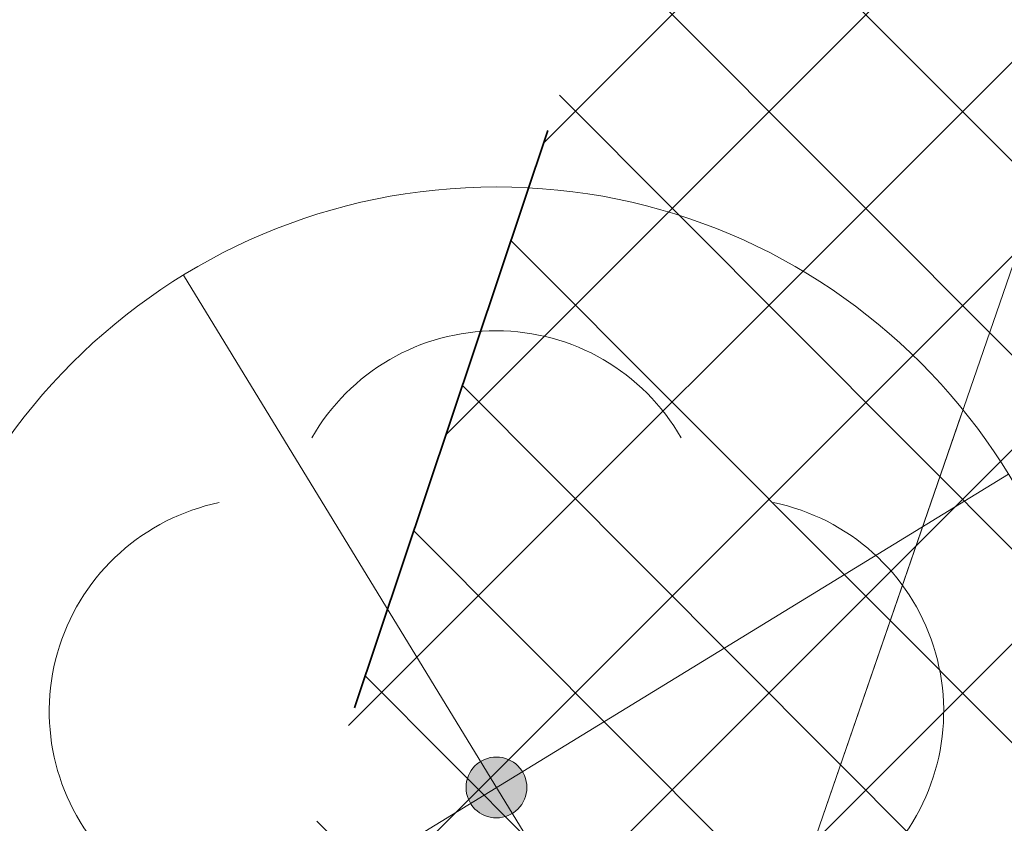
# Model space of a CAD drawing. Header units: metres. Extents: x 6599594 to 6600699, y 5687867 to 5691114.
# Tile 164 of 256: x 6599937.86 to 6599939.48, y 5688842.08 to 5688843.4. Entities that reach past the tile are written whole.
import ezdxf

# ---------------------------------------------------------------- set-up
doc = ezdxf.new("R2010")
doc.units = ezdxf.units.M
doc.header["$MEASUREMENT"] = 0
for name, pattern in [('1', [0]), ('BUF', [0]), ('BUG', [1.5, 1, -0.5]), ('L_0_04', [1.5, 1, -0.5])]:
    doc.linetypes.add(name, pattern=pattern)
doc.layers.get('0').update_dxf_attribs({"color": 253, "linetype": 'CONTINUOUS', "lineweight": 13})
for name, color, linetype, lineweight in [('_kolor chodnik', 50, '1', 5), ('_kolor jezdnia', 4, '1', 0), ('_kolor pobocze', 211, '1', 5), ('_kolor zjazdy kostka', 7, '1', 5), ('_kolor ścieżka @ 1', 10, '1', 0), ('_obrzeze', 10, 'BUG', 35), ('_wycinka', 10, 'BUF', 15), ('OT_Komunikacja', 7, 'CONTINUOUS', 0), ('OT_ZagospodarowanieTerenu', 7, 'CONTINUOUS', 0), ('OT_ZagospodarowanieTerenu_P', 7, 'CONTINUOUS', 0)]:
    doc.layers.add(name, color=color, linetype=linetype, lineweight=lineweight)
pattern_1 = [(45, (0, 0), (-0.1414213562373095, 0.1414213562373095), []), (135, (0, 0), (-0.1414213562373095, -0.1414213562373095), [])]

# ---------------------------------------------------------------- blocks, each defined once
blk = doc.blocks.new('ddddd')
at = {"layer": '_wycinka'}
for p, q in [((6600244.106448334, 5690836.218476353), (6600245.135551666, 5690834.535523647)), ((6600245.462476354, 5690835.891551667), (6600243.779523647, 5690834.862448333))]:
    blk.add_line(p, q, dxfattribs=at)
blk.add_circle((6600244.621, 5690835.377), 0.986329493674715, dxfattribs=at)
blk = doc.blocks.new('147')
at = {"linetype": 'Continuous', "lineweight": 18}
blk.add_hatch(color=0, dxfattribs=at).paths.add_polyline_path([(0, -0.1, 1), (0, 0.1, 1)])
at = {"color": 0, "linetype": 'Continuous', "lineweight": 18}
blk.add_circle((0, 0), 0.1, dxfattribs=at)
for centre, radius, start, end in [((0, 0.8), 0.7, 29.8459319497, 150.1540680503), ((-0.7700000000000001, 0.25), 0.7, 101.6336339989, 222.6626941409), ((0.7700000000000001, 0.25), 0.7, 317.3373058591, 78.3663660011), ((-0.4600000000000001, -0.6400000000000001), 0.71, 174.3693172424, 292.5572466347), ((0.4600000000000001, -0.6400000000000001), 0.71, 247.4427533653, 5.630682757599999)]:
    blk.add_arc(centre, radius, start, end, dxfattribs=at)

msp = doc.modelspace()

# ---------------------------------------------------------------- hatches: boundary and pattern name
at = {"layer": '_kolor chodnik'}
h = msp.add_hatch(dxfattribs=at)
h.set_pattern_fill('ANSI37', color=256, scale=1.6)
h.set_pattern_definition(pattern_1)
h.paths.add_polyline_path([(6599849.938171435, 5688542.085872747), (6599852.232147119, 5688548.938742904), (6599853.573135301, 5688548.489851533), (6599853.827082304, 5688549.248475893), (6599851.793849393, 5688549.929093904), (6599849.895278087, 5688548.982823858), (6599847.823506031, 5688542.793750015)])
edge = h.paths.add_edge_path()
edge.add_line((6600018.106075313, 5689087.454911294), (6600022.42781917, 5689091.229234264))
edge.add_line((6600022.42781917, 5689091.229234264), (6600020.233254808, 5689093.742094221))
edge.add_line((6600020.233254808, 5689093.742094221), (6600017.159471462, 5689091.057656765))
edge.add_arc((6600023.275194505, 5689085.385140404), 8.34143334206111, 137.1531558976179, 148.8016577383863)
edge.add_line((6600016.140105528, 5689089.706021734), (6600018.106075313, 5689087.454911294))
h.paths.add_polyline_path([(6600038.501784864, 5689187.59229436), (6600037.906968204, 5689187.700586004), (6600037.638296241, 5689186.224843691), (6600038.240083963, 5689186.115282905)])
h.paths.add_polyline_path([(6600069.098302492, 5689360.276020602), (6600068.321239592, 5689360.413462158), (6600068.064048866, 5689358.936495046), (6600068.836639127, 5689358.799546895)])
h.paths.add_polyline_path([(6600082.393785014, 5689362.950258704), (6600082.941124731, 5689366.103121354), (6600081.481377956, 5689366.361351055), (6600080.923159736, 5689363.210828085)])
h.paths.add_polyline_path([(6600074.022236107, 5689388.065861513), (6600072.983907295, 5689388.249860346), (6600072.723374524, 5689386.772538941), (6600073.760538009, 5689386.588865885)])
h.paths.add_polyline_path([(6600105.602402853, 5689486.45426531), (6600106.738797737, 5689489.760539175), (6600105.28818975, 5689490.281952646), (6600104.132785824, 5689486.965912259)])
h.paths.add_polyline_path([(6600132.519778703, 5689678.737346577), (6600131.636986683, 5689678.922259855), (6600131.330470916, 5689677.453953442), (6600132.212256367, 5689677.269208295)])
h.paths.add_polyline_path([(6600156.649397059, 5689798.7449027), (6600156.48800471, 5689797.95886096), (6600157.450195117, 5689797.757316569), (6600157.615023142, 5689798.542205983)])
h.paths.add_polyline_path([(6600189.055358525, 5689948.643107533), (6600187.902868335, 5689948.884512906), (6600187.600024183, 5689947.417400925), (6600188.748131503, 5689947.176379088)])
edge = h.paths.add_edge_path()
edge.add_line((6600204.459383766, 5690032.969035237), (6600204.153258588, 5690031.227801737))
edge.add_arc((6600202.328347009, 5690027.299936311), 4.331100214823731, 41.853001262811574, 65.08011546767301, ccw=False)
edge.add_arc((6600032.903931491, 5690051.979071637), 174.020003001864, 352.8070218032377, 353.495463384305)
edge.add_arc((6600202.372679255, 5690027.343587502), 5.999999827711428, 55.12102442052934, 69.64815978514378)
edge = h.paths.add_edge_path()
edge.add_line((6600205.046027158, 5690040.265402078), (6600204.972740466, 5690038.483452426))
edge.add_arc((6600203.986269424, 5690044.401803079), 5.999999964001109, 279.4630688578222, 294.9140560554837)
edge.add_line((6600206.513819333, 5690038.960158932), (6600206.607027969, 5690041.030672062))
edge.add_arc((6600203.986269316, 5690044.401803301), 4.270000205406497, 284.3702444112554, 307.86193139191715, ccw=False)
edge = h.paths.add_edge_path()
edge.add_arc((6600203.547470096, 5690044.558759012), 6.446878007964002, 324.43500910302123, 356.20133685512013, ccw=False)
edge.add_arc((6600203.986269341, 5690044.401803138), 6.000000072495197, 323.2169970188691, 357.4193489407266)
h.paths.add_polyline_path([(6600208.910055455, 5690121.713696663), (6600208.146285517, 5690121.748120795), (6600207.125602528, 5690121.794124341), (6600209.971605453, 5690121.665851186)])
edge = h.paths.add_edge_path()
edge.add_line((6600238.769818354, 5690481.648294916), (6600240.338176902, 5690490.87374652))
edge.add_line((6600240.338176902, 5690490.87374652), (6600241.251295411, 5690510.829461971))
edge.add_line((6600241.251295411, 5690510.829461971), (6600239.524022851, 5690510.928942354))
edge.add_line((6600239.524022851, 5690510.928942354), (6600238.633343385, 5690491.167757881))
edge.add_line((6600238.633343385, 5690491.167757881), (6600234.579716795, 5690467.661262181))
edge.add_line((6600234.579716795, 5690467.661262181), (6600234.449796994, 5690464.966873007))
edge.add_arc((6600242.443669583, 5690464.607462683), 8.001948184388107, 177.4256737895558, 268.2543056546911)
edge.add_line((6600242.199903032, 5690456.609228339), (6600242.216657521, 5690457.359274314))
edge.add_line((6600242.216657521, 5690457.359274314), (6600242.305257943, 5690458.836738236))
edge.add_arc((6600242.444504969, 5690464.607952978), 5.772894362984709, 177.0298084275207, 268.6178439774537, ccw=False)
edge.add_line((6600236.679365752, 5690464.907083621), (6600236.951876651, 5690470.95443634))
edge.add_line((6600236.951876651, 5690470.95443634), (6600238.15078669, 5690478.210832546))
edge.add_line((6600238.15078669, 5690478.210832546), (6600238.769818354, 5690481.648294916))
h.paths.add_polyline_path([(6600238.769818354, 5690481.648294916), (6600238.15078669, 5690478.210832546), (6600239.670056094, 5690477.930590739), (6600240.266710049, 5690481.376366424)])
edge = h.paths.add_edge_path()
edge.add_line((6600223.366500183, 5690460.339976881), (6600223.278629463, 5690457.997544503))
edge.add_arc((6600220.967166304, 5690465.656339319), 7.999999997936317, 286.7940807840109, 300.2738222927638)
edge.add_line((6600225.000231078, 5690458.747331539), (6600225.240084, 5690461.623695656))
edge.add_arc((6600221.105749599, 5690465.648640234), 5.76999998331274, 293.06724424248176, 315.7681070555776, ccw=False)
edge = h.paths.add_edge_path()
edge.add_arc((6600220.025145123, 5690444.676291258), 5.770000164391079, 37.996647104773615, 59.94382588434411, ccw=False)
edge.add_line((6600224.572175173, 5690448.22839199), (6600224.817793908, 5690451.081798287))
edge.add_arc((6600220.025145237, 5690444.676291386), 7.999999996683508, 53.19588653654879, 68.15166733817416)
edge.add_line((6600223.00235276, 5690452.101669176), (6600222.91504296, 5690449.670427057))
edge = h.paths.add_edge_path()
edge.add_arc((6600221.105749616, 5690465.648640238), 7.999999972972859, 328.0222308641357, 357.0132597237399)
edge.add_line((6600229.094882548, 5690465.23180147), (6600229.218816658, 5690467.593604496))
edge.add_line((6600229.218816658, 5690467.593604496), (6600228.218919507, 5690467.645774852))
edge.add_line((6600228.218919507, 5690467.645774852), (6600227.891778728, 5690461.411918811))
h.paths.add_polyline_path([(6600200.980142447, 5690012.236744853), (6600202.317278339, 5690011.956662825), (6600202.522293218, 5690012.935421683), (6600201.182321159, 5690013.216097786)])
h.paths.add_polyline_path([(6600196.457878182, 5689983.98337835), (6600195.202332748, 5689984.246370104), (6600194.899091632, 5689982.777335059), (6600196.150355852, 5689982.515240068)])
edge = h.paths.add_edge_path()
edge.add_line((6600112.305909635, 5689517.991018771), (6600112.691041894, 5689519.807934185))
edge.add_line((6600112.691041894, 5689519.807934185), (6600113.245521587, 5689522.423769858))
edge.add_line((6600113.245521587, 5689522.423769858), (6600111.553124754, 5689522.782507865))
edge.add_line((6600111.553124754, 5689522.782507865), (6600107.405864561, 5689503.21722655))
edge.add_line((6600107.405864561, 5689503.21722655), (6600099.494506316, 5689480.361667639))
edge.add_line((6600099.494506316, 5689480.361667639), (6600099.182814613, 5689478.891218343))
edge.add_arc((6600107.008997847, 5689477.232359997), 8.000059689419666, 168.0325629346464, 257.7529108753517)
edge.add_line((6600105.311960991, 5689469.414366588), (6600105.784990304, 5689471.593619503))
edge.add_arc((6600107.008927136, 5689477.232314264), 5.769999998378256, 168.0321375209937, 257.7533362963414, ccw=False)
edge.add_line((6600101.364343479, 5689478.42879883), (6600101.647245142, 5689479.76342708))
edge.add_line((6600101.647245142, 5689479.76342708), (6600104.132785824, 5689486.965912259))
edge.add_line((6600104.132785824, 5689486.965912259), (6600105.28818975, 5689490.281952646))
edge.add_line((6600105.28818975, 5689490.281952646), (6600108.240043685, 5689498.809726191))
edge.add_line((6600108.240043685, 5689498.809726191), (6600112.305909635, 5689517.991018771))
h.paths.add_polyline_path([(6600136.009573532, 5689645.499114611), (6600138.333647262, 5689645.012304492), (6600138.661671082, 5689646.578318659), (6600134.869459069, 5689647.372651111)])
at = {"layer": '_kolor jezdnia'}
h = msp.add_hatch(dxfattribs=at)
h.set_pattern_fill('ANSI37', color=4, scale=3.5)
h.set_pattern_definition([(45, (0, 0), (-0.3093592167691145, 0.3093592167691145), []), (135, (0, 0), (-0.3093592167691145, -0.3093592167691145), [])])
edge = h.paths.add_edge_path()
edge.add_line((6599833.066047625, 5688539.933393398), (6599850.649511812, 5688527.983462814))
edge.add_arc((6599857.337592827, 5688536.653968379), 10.95025544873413, 169.5012687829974, 232.3548431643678, ccw=False)
edge.add_arc((6599858.085851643, 5688536.618142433), 11.69295282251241, 162.2507788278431, 169.9967502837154, ccw=False)
edge.add_line((6599846.949484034, 5688540.182754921), (6599847.823506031, 5688542.793750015))
edge.add_line((6599847.823506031, 5688542.793750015), (6599849.895278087, 5688548.982823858))
edge.add_line((6599849.895278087, 5688548.982823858), (6599852.434748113, 5688556.56906746))
edge.add_line((6599852.434748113, 5688556.56906746), (6599928.48625871, 5688783.760284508))
edge.add_line((6599928.48625871, 5688783.760284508), (6599931.025728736, 5688791.34652811))
edge.add_line((6599931.025728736, 5688791.34652811), (6599996.657773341, 5688987.411326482))
edge.add_line((6599996.657773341, 5688987.411326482), (6599999.197243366, 5688994.997570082))
edge.add_line((6599999.197243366, 5688994.997570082), (6600021.930100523, 5689062.908193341))
edge.add_line((6600021.930100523, 5689062.908193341), (6600017.620224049, 5689067.371531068))
edge.add_line((6600017.620224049, 5689067.371531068), (6600016.714558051, 5689064.654078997))
edge.add_line((6600016.714558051, 5689064.654078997), (6600012.423620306, 5689051.835617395))
edge.add_line((6600012.423620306, 5689051.835617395), (6600009.884150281, 5689044.249373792))
edge.add_line((6600009.884150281, 5689044.249373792), (6599977.53516164, 5688947.612159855))
edge.add_line((6599977.53516164, 5688947.612159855), (6599974.995691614, 5688940.025916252))
edge.add_line((6599974.995691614, 5688940.025916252), (6599942.096912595, 5688841.746295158))
edge.add_line((6599942.096912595, 5688841.746295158), (6599939.557442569, 5688834.160051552))
edge.add_line((6599939.557442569, 5688834.160051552), (6599882.679288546, 5688664.246042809))
edge.add_line((6599882.679288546, 5688664.246042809), (6599880.139818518, 5688656.659799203))
edge.add_line((6599880.139818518, 5688656.659799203), (6599852.46454386, 5688573.984527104))
edge.add_line((6599852.46454386, 5688573.984527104), (6599842.470137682, 5688544.127903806))
edge.add_arc((6599835.706422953, 5688546.652910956), 7.219660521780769, 248.5480913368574, 339.52856074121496, ccw=False)
h.paths.add_polyline_path([(6600044.653202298, 5689172.271628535), (6600046.276244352, 5689181.431901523), (6600047.759199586, 5689189.801539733), (6600051.0603021, 5689208.432603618), (6600052.368792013, 5689215.817578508), (6600054.808584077, 5689229.587499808), (6600056.11707399, 5689236.972474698), (6600057.346666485, 5689243.912161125), (6600058.655146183, 5689251.297078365), (6600058.831439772, 5689252.292060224), (6600060.098987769, 5689259.445963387), (6600060.139929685, 5689259.677035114), (6600061.407468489, 5689266.830886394), (6600072.329030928, 5689328.470998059), (6600073.637511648, 5689335.855921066), (6600077.337304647, 5689356.73715072), (6600078.820259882, 5689365.106788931), (6600081.142794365, 5689378.214921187), (6600082.538516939, 5689386.092227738), (6600095.187867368, 5689457.483787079), (6600091.082877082, 5689465.8405575), (6600089.043088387, 5689454.328211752), (6600087.870641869, 5689447.711051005), (6600087.560133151, 5689445.958573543), (6600086.562151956, 5689440.326076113), (6600082.433200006, 5689417.022719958), (6600080.95024477, 5689408.65308175), (6600077.202698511, 5689387.502337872), (6600075.719743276, 5689379.132699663), (6600073.469199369, 5689366.430874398), (6600071.986244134, 5689358.061236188), (6600069.98686466, 5689346.776955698), (6600068.591142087, 5689338.899649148), (6600065.559290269, 5689321.78820693), (6600064.163567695, 5689313.910900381), (6600059.719426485, 5689288.828650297), (6600058.323703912, 5689280.951343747), (6600057.563846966, 5689276.662793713), (6600056.168124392, 5689268.785487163), (6600054.804920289, 5689261.091711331), (6600053.409197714, 5689253.21440478), (6600053.264817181, 5689252.399536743), (6600051.869094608, 5689244.522230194), (6600051.183555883, 5689240.653124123), (6600049.787833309, 5689232.775817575), (6600046.593849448, 5689214.749319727), (6600045.198126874, 5689206.872013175), (6600044.41754409, 5689202.466488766), (6600042.934588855, 5689194.096850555), (6600036.429952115, 5689157.38538759), (6600034.946996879, 5689149.01574938), (6600030.579776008, 5689124.367629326), (6600027.529365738, 5689107.151445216), (6600024.895072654, 5689094.014582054), (6600030.583685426, 5689094.264316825), (6600032.945013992, 5689106.191885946), (6600043.170247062, 5689163.901990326)])
edge = h.paths.add_edge_path()
edge.add_line((6600111.106812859, 5689535.144351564), (6600111.256844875, 5689535.85214863))
edge.add_line((6600111.256844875, 5689535.85214863), (6600112.915748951, 5689543.678261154))
edge.add_line((6600112.915748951, 5689543.678261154), (6600117.304772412, 5689564.384094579))
edge.add_line((6600117.304772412, 5689564.384094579), (6600119.067357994, 5689572.699339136))
edge.add_line((6600119.067357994, 5689572.699339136), (6600120.087667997, 5689577.512794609))
edge.add_line((6600120.087667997, 5689577.512794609), (6600121.642890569, 5689584.849775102))
edge.add_line((6600121.642890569, 5689584.849775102), (6600128.436769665, 5689616.900852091))
edge.add_line((6600128.436769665, 5689616.900852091), (6600129.991992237, 5689624.237832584))
edge.add_line((6600129.991992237, 5689624.237832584), (6600132.660554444, 5689636.827148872))
edge.add_line((6600132.660554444, 5689636.827148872), (6600133.208838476, 5689639.444704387))
edge.add_line((6600133.208838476, 5689639.444704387), (6600134.848957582, 5689647.274775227))
edge.add_line((6600134.848957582, 5689647.274775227), (6600138.97649476, 5689666.979995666))
edge.add_line((6600138.97649476, 5689666.979995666), (6600140.51410642, 5689674.320687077))
edge.add_line((6600140.51410642, 5689674.320687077), (6600145.209128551, 5689696.735129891))
edge.add_line((6600145.209128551, 5689696.735129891), (6600146.746740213, 5689704.075821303))
edge.add_line((6600146.746740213, 5689704.075821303), (6600151.462308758, 5689726.588354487))
edge.add_line((6600151.462308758, 5689726.588354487), (6600152.999920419, 5689733.929045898))
edge.add_line((6600152.999920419, 5689733.929045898), (6600155.244070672, 5689744.642813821))
edge.add_line((6600155.244070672, 5689744.642813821), (6600156.781682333, 5689751.983505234))
edge.add_line((6600156.781682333, 5689751.983505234), (6600161.635515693, 5689775.156126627))
edge.add_line((6600161.635515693, 5689775.156126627), (6600163.378142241, 5689783.475576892))
edge.add_line((6600163.378142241, 5689783.475576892), (6600163.850769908, 5689785.731942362))
edge.add_line((6600163.850769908, 5689785.731942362), (6600167.028500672, 5689800.902704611))
edge.add_line((6600167.028500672, 5689800.902704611), (6600179.49088801, 5689860.399222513))
edge.add_line((6600179.49088801, 5689860.399222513), (6600181.233514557, 5689868.718672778))
edge.add_line((6600181.233514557, 5689868.718672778), (6600181.84713393, 5689871.648144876))
edge.add_line((6600181.84713393, 5689871.648144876), (6600183.384745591, 5689878.988836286))
edge.add_line((6600183.384745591, 5689878.988836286), (6600184.935818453, 5689886.393792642))
edge.add_line((6600184.935818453, 5689886.393792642), (6600186.575937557, 5689894.223863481))
edge.add_line((6600186.575937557, 5689894.223863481), (6600194.05133812, 5689929.912074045))
edge.add_line((6600194.05133812, 5689929.912074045), (6600195.691457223, 5689937.742144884))
edge.add_line((6600195.691457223, 5689937.742144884), (6600202.915799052, 5689972.231779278))
edge.add_line((6600202.915799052, 5689972.231779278), (6600204.555918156, 5689980.061850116))
edge.add_line((6600204.555918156, 5689980.061850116), (6600206.062781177, 5689987.255744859))
edge.add_line((6600206.062781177, 5689987.255744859), (6600207.702900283, 5689995.085815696))
edge.add_line((6600207.702900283, 5689995.085815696), (6600210.232559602, 5690007.162628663))
edge.add_line((6600210.232559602, 5690007.162628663), (6600211.694938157, 5690014.144150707))
edge.add_arc((6600028.177652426, 5690052.584442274), 187.5000004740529, 348.1696294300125, 357.4195276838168)
edge.add_line((6600215.487522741, 5690044.142720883), (6600208.310270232, 5690026.480446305))
edge.add_arc((6600032.903933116, 5690051.97907145), 177.2500013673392, 348.1696294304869, 351.7289130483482, ccw=False)
edge.add_line((6600206.38894146, 5690015.640182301), (6600205.966941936, 5690013.625519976))
edge.add_line((6600205.966941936, 5690013.625519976), (6600204.326822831, 5690005.795449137))
edge.add_line((6600204.326822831, 5690005.795449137), (6600197.076961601, 5689971.183982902))
edge.add_line((6600197.076961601, 5689971.183982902), (6600195.334335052, 5689962.864532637))
edge.add_line((6600195.334335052, 5689962.864532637), (6600193.44722506, 5689953.855305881))
edge.add_line((6600193.44722506, 5689953.855305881), (6600191.909227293, 5689946.512771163))
edge.add_line((6600191.909227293, 5689946.512771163), (6600185.496844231, 5689915.899498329))
edge.add_line((6600185.496844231, 5689915.899498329), (6600183.856521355, 5689908.068454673))
edge.add_line((6600183.856521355, 5689908.068454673), (6600182.066605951, 5689899.523243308))
edge.add_line((6600182.066605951, 5689899.523243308), (6600180.32407057, 5689891.204228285))
edge.add_line((6600180.32407057, 5689891.204228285), (6600174.320344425, 5689862.541919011))
edge.add_line((6600174.320344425, 5689862.541919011), (6600172.577809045, 5689854.222903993))
edge.add_line((6600172.577809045, 5689854.222903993), (6600163.663810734, 5689811.666703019))
edge.add_line((6600163.663810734, 5689811.666703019), (6600162.023782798, 5689803.837067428))
edge.add_line((6600162.023782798, 5689803.837067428), (6600160.924220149, 5689798.587659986))
edge.add_line((6600160.924220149, 5689798.587659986), (6600159.279208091, 5689790.734229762))
edge.add_line((6600159.279208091, 5689790.734229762), (6600157.107250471, 5689780.365115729))
edge.add_line((6600157.107250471, 5689780.365115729), (6600155.462238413, 5689772.511685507))
edge.add_line((6600155.462238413, 5689772.511685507), (6600153.380318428, 5689762.572418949))
edge.add_line((6600153.380318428, 5689762.572418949), (6600151.735124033, 5689754.718118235))
edge.add_line((6600151.735124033, 5689754.718118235), (6600148.586504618, 5689739.686336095))
edge.add_line((6600148.586504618, 5689739.686336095), (6600146.885007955, 5689731.563243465))
edge.add_line((6600146.885007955, 5689731.563243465), (6600141.75088822, 5689707.052510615))
edge.add_line((6600141.75088822, 5689707.052510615), (6600140.110896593, 5689699.223048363))
edge.add_line((6600140.110896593, 5689699.223048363), (6600133.483561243, 5689667.583574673))
edge.add_line((6600133.483561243, 5689667.583574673), (6600131.860394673, 5689659.834436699))
edge.add_line((6600131.860394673, 5689659.834436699), (6600131.740984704, 5689659.26436315))
edge.add_line((6600131.740984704, 5689659.26436315), (6600130.117814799, 5689651.515209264))
edge.add_line((6600130.117814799, 5689651.515209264), (6600127.27873359, 5689637.961189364))
edge.add_line((6600127.27873359, 5689637.961189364), (6600126.924568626, 5689636.290366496))
edge.add_line((6600126.924568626, 5689636.290366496), (6600125.166244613, 5689627.995226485))
edge.add_line((6600125.166244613, 5689627.995226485), (6600118.009503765, 5689594.232298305))
edge.add_line((6600118.009503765, 5689594.232298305), (6600116.25117975, 5689585.937158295))
edge.add_line((6600116.25117975, 5689585.937158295), (6600113.665314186, 5689573.737975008))
edge.add_line((6600113.665314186, 5689573.737975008), (6600111.898534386, 5689565.402943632))
edge.add_line((6600111.898534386, 5689565.402943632), (6600104.889982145, 5689532.339115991))
edge.add_line((6600104.889982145, 5689532.339115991), (6600103.22663594, 5689524.492047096))
edge.add_line((6600103.22663594, 5689524.492047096), (6600096.623876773, 5689493.342605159))
edge.add_line((6600096.623876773, 5689493.342605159), (6600094.968986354, 5689485.535427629))
edge.add_line((6600094.968986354, 5689485.535427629), (6600094.300101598, 5689482.379870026))
edge.add_line((6600094.300101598, 5689482.379870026), (6600099.182814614, 5689478.891218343))
edge.add_line((6600099.182814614, 5689478.891218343), (6600099.494506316, 5689480.361667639))
edge.add_line((6600099.494506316, 5689480.361667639), (6600111.106812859, 5689535.144351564))
edge = h.paths.add_edge_path()
edge.add_arc((6600239.213891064, 5690851.400367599), 10.00000000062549, -2.8342403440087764, 76.13703556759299, ccw=False)
edge.add_line((6600249.201658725, 5690850.905901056), (6600249.082723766, 5690848.503524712))
edge.add_line((6600249.082723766, 5690848.503524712), (6600247.016487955, 5690806.767468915))
edge.add_line((6600247.016487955, 5690806.767468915), (6600246.092398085, 5690789.152178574))
edge.add_line((6600246.092398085, 5690789.152178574), (6600233.768116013, 5690572.015170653))
edge.add_line((6600233.768116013, 5690572.015170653), (6600228.959056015, 5690465.296202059))
edge.add_line((6600228.959056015, 5690465.296202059), (6600234.588724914, 5690465.017134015))
edge.add_line((6600234.588724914, 5690465.017134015), (6600239.262540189, 5690571.767576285))
edge.add_line((6600239.262540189, 5690571.767576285), (6600252.50503885, 5690806.400146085))
edge.add_line((6600252.50503885, 5690806.400146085), (6600254.569211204, 5690848.094521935))
edge.add_arc((6600262.559425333, 5690847.6989487), 7.999999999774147, 76.13703557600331, 177.1657596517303, ccw=False)
edge.add_line((6600264.476229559, 5690855.465921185), (6600241.609896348, 5690861.109083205))
edge = h.paths.add_edge_path()
edge.add_line((6600250.031475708, 5690451.625307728), (6600250.231741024, 5690455.772579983))
edge.add_line((6600250.231741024, 5690455.772579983), (6600246.257763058, 5690456.417303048))
edge.add_line((6600246.257763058, 5690456.417303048), (6600242.171761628, 5690456.61060902))
edge.add_arc((6600242.563100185, 5690464.586983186), 7.985968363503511, 176.9123644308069, 267.1911945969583, ccw=False)
edge.add_line((6600234.588724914, 5690465.017134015), (6600228.959056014, 5690465.296202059))
edge.add_arc((6600220.965133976, 5690465.657286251), 8.002072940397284, 267.8289300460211, 357.413716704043, ccw=False)
edge.add_line((6600220.661989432, 5690457.660957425), (6600212.406915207, 5690458.119572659))
edge.add_line((6600212.406915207, 5690458.119572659), (6600208.431872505, 5690457.817501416))
edge.add_line((6600208.431872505, 5690457.817501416), (6600208.233912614, 5690454.548331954))
edge.add_line((6600208.233912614, 5690454.548331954), (6600212.129565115, 5690453.127270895))
edge.add_line((6600212.129565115, 5690453.127270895), (6600218.640548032, 5690452.76554962))
edge.add_line((6600218.640548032, 5690452.76554962), (6600216.486747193, 5690452.885205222))
edge.add_line((6600216.486747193, 5690452.885205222), (6600220.468905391, 5690452.663974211))
edge.add_arc((6600220.025145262, 5690444.676291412), 7.99999997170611, -0.3386579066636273, 86.8201700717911, ccw=False)
edge.add_line((6600228.025005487, 5690444.629006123), (6600227.803602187, 5690439.649256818))
edge.add_line((6600227.803602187, 5690439.649256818), (6600226.885525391, 5690435.936828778))
edge.add_line((6600226.885525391, 5690435.936828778), (6600225.534849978, 5690405.967249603))
edge.add_line((6600225.534849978, 5690405.967249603), (6600226.115199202, 5690402.187514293))
edge.add_line((6600226.115199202, 5690402.187514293), (6600213.445139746, 5690121.008786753))
edge.add_line((6600213.445139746, 5690121.008786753), (6600213.352800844, 5690118.960058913))
edge.add_line((6600213.352800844, 5690118.960058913), (6600209.980184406, 5690044.131649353))
edge.add_arc((6600203.98626942, 5690044.401803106), 5.999999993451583, 257.4162346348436, 357.41934921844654, ccw=False)
edge.add_line((6600202.679069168, 5690038.545931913), (6600201.589735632, 5690033.666039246))
edge.add_line((6600201.589735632, 5690033.666039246), (6600203.67987942, 5690033.199458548))
edge.add_arc((6600202.372679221, 5690027.343587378), 5.999999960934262, -8.27108729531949, 77.41623506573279, ccw=False)
edge.add_line((6600208.310270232, 5690026.480446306), (6600215.487522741, 5690044.142720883))
edge.add_line((6600215.487522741, 5690044.142720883), (6600216.199687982, 5690059.9446614))
edge.add_line((6600216.199687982, 5690059.9446614), (6600216.537356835, 5690067.437056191))
edge.add_line((6600216.537356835, 5690067.437056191), (6600223.893528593, 5690230.66011469))
edge.add_line((6600223.893528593, 5690230.66011469), (6600224.231197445, 5690238.152509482))
edge.add_line((6600224.231197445, 5690238.152509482), (6600233.507835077, 5690443.987992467))
edge.add_arc((6600241.499722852, 5690443.627812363), 7.999999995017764, 87.29208981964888, 177.4195277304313, ccw=False)
edge.add_line((6600241.877677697, 5690451.618879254), (6600246.021541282, 5690451.422886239))
edge.add_line((6600246.021541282, 5690451.422886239), (6600246.427694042, 5690451.44338883))
edge.add_line((6600246.427694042, 5690451.44338883), (6600246.79397003, 5690451.461878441))
edge.add_line((6600246.79397003, 5690451.461878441), (6600250.031475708, 5690451.625307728))
edge = h.paths.add_edge_path()
edge.add_line((6600007.33756506, 5689086.20374581), (6600006.980466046, 5689080.740822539))
edge.add_line((6600006.980466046, 5689080.740822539), (6600007.229745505, 5689080.720859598))
edge.add_line((6600007.229745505, 5689080.720859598), (6600008.093335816, 5689080.601653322))
edge.add_line((6600008.093335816, 5689080.601653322), (6600008.702681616, 5689080.53831051))
edge.add_arc((6600008.140193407, 5689070.554142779), 9.999999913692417, -18.557800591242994, 86.77547804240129, ccw=False)
edge.add_line((6600017.620224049, 5689067.371531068), (6600021.930100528, 5689062.908193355))
edge.add_arc((6599734.83819726, 5689159.011261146), 302.7499967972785, 341.4922000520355, 343.8640860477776)
edge.add_arc((6600034.895369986, 5689072.315877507), 9.581213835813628, 98.63328270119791, 164.5273290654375, ccw=False)
edge.add_line((6600033.457137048, 5689081.788529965), (6600033.832640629, 5689081.798737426))
edge.add_line((6600033.832640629, 5689081.798737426), (6600034.422462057, 5689082.05700874))
edge.add_line((6600034.422462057, 5689082.05700874), (6600036.833623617, 5689082.139040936))
edge.add_line((6600036.833623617, 5689082.139040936), (6600036.730225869, 5689087.148851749))
edge.add_line((6600036.730225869, 5689087.148851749), (6600036.579860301, 5689087.134303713))
edge.add_arc((6600036.479565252, 5689093.136286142), 6.002820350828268, 169.1687651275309, 270.9573417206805, ccw=False)
edge.add_line((6600030.583685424, 5689094.264316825), (6600024.895072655, 5689094.014582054))
edge.add_arc((6600015.200558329, 5689096.162123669), 9.929528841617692, 271.0943432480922, 347.5094668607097, ccw=False)
edge.add_arc((6600014.909438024, 5689089.646776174), 3.446070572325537, 264.4236009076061, 278.0194998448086, ccw=False)
edge.add_line((6600014.574573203, 5689086.217014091), (6600014.299554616, 5689086.232508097))
edge.add_line((6600014.299554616, 5689086.232508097), (6600010.474232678, 5689086.448019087))
edge.add_line((6600010.474232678, 5689086.448019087), (6600007.33756506, 5689086.20374581))
edge = h.paths.add_edge_path()
edge.add_line((6600105.490725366, 5689463.953528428), (6600106.927559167, 5689464.047234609))
edge.add_line((6600106.927559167, 5689464.047234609), (6600107.835, 5689468.66))
edge.add_line((6600107.835, 5689468.66), (6600105.311960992, 5689469.414366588))
edge.add_arc((6600107.008997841, 5689477.232359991), 8.000059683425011, 168.0325628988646, 257.75291091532, ccw=False)
edge.add_line((6600099.182814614, 5689478.891218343), (6600094.300101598, 5689482.379870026))
edge.add_arc((6600586.245114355, 5689378.104238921), 502.8750369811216, 168.032376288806, 169.9522165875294)
edge.add_line((6600091.082877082, 5689465.8405575), (6600095.187867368, 5689457.483787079))
edge.add_arc((6600103.065173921, 5689456.088064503), 8.000000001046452, 77.7533362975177, 169.9524553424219, ccw=False)
edge.add_line((6600104.762140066, 5689463.906012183), (6600105.490725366, 5689463.953528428))
at = {"layer": '_kolor pobocze'}
h = msp.add_hatch(dxfattribs=at)
h.set_pattern_fill('ANSI37', color=256, scale=1.6)
h.set_pattern_definition(pattern_1)
edge = h.paths.add_edge_path()
edge.add_line((6600035.926965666, 5689101.569442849), (6600036.046865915, 5689102.311543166))
edge.add_arc((6600058.171848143, 5689233.778275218), 133.3154772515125, 259.4578941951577, 260.4470163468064, ccw=False)
edge.add_line((6600033.780707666, 5689102.713067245), (6600032.142559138, 5689101.847662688))
edge.add_arc((6599734.838175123, 5689159.011266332), 302.7500195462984, 347.6801154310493, 349.11639019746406, ccw=False)
edge.add_arc((6600036.478170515, 5689093.133441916), 6.000000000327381, 167.68011541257, 271.5571101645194)
edge.add_line((6600036.64121064, 5689087.1356575), (6600036.730491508, 5689087.137804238))
edge.add_line((6600036.730491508, 5689087.137804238), (6600036.712463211, 5689087.887583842))
edge.add_line((6600036.712463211, 5689087.887583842), (6600036.559840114, 5689087.884077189))
edge.add_arc((6600036.482532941, 5689093.14290691), 5.259397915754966, 170.6455005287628, 270.8422131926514, ccw=False)
edge.add_arc((6600545.796425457, 5688991.216220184), 524.6691769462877, 167.9170060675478, 168.7028219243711, ccw=False)
edge.add_line((6600032.751078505, 5689101.044345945), (6600034.011432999, 5689101.917298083))
edge.add_line((6600034.011432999, 5689101.917298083), (6600035.926965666, 5689101.569442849))
edge = h.paths.add_edge_path()
edge.add_line((6600002.828843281, 5688994.032881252), (6600003.066918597, 5688994.74409159))
edge.add_line((6600003.066918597, 5688994.74409159), (6600001.227880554, 5688995.359703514))
edge.add_line((6600001.227880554, 5688995.359703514), (6600000.55876659, 5688996.702196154))
edge.add_line((6600000.55876659, 5688996.702196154), (6600022.641310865, 5689062.67011804))
edge.add_arc((6599734.838193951, 5689159.011262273), 303.5000002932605, 341.4922000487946, 343.8640860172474)
edge.add_arc((6600035.267451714, 5689072.092773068), 9.250000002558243, 91.55711016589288, 163.8640860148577, ccw=False)
edge.add_line((6600035.016098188, 5689081.339357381), (6600036.868703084, 5689081.389717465))
edge.add_line((6600036.868703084, 5689081.389717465), (6600036.850674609, 5689082.139504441))
edge.add_line((6600036.850674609, 5689082.139504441), (6600034.99571817, 5689082.089080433))
edge.add_arc((6600035.267451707, 5689072.092773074), 9.999999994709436, 91.55711014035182, 163.8640860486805)
edge.add_arc((6599734.838192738, 5689159.011262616), 302.7500015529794, 341.4922000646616, 343.8640860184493, ccw=False)
edge.add_line((6600021.930100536, 5689062.908193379), (6599999.748942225, 5688996.645678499))
edge.add_line((6599999.748942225, 5688996.645678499), (6600000.695212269, 5688994.747107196))
edge.add_line((6600000.695212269, 5688994.747107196), (6600002.828843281, 5688994.032881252))
h.paths.add_polyline_path([(6599971.7492186, 5688907.297112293), (6599971.084233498, 5688908.631320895), (6599997.822068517, 5688988.526766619), (6599999.164561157, 5688989.195880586), (6600001.003599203, 5688988.580268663), (6600001.241674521, 5688989.291479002), (6599999.108043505, 5688990.005704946), (6599997.209472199, 5688989.059434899), (6599970.270280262, 5688908.583087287), (6599971.216550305, 5688906.684515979), (6599973.350181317, 5688905.970290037), (6599973.588256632, 5688906.681500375)])
h.paths.add_polyline_path([(6599932.504667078, 5688790.060553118), (6599931.835553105, 5688791.403045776), (6599968.343406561, 5688900.4641754), (6599969.685899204, 5688901.133289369), (6599971.524937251, 5688900.517677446), (6599971.763012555, 5688901.228887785), (6599969.629381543, 5688901.94311373), (6599967.730810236, 5688900.996843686), (6599931.025728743, 5688791.34652811), (6599931.971998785, 5688789.447956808), (6599934.105629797, 5688788.73373086), (6599934.343705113, 5688789.4449412)])
at = {"layer": '_kolor zjazdy kostka'}
h = msp.add_hatch(dxfattribs=at)
h.set_pattern_fill('ANSI37', color=256, scale=1.6)
h.set_pattern_definition(pattern_1)
h.paths.add_polyline_path([(6600244.137440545, 5690813.934732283), (6600242.369522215, 5690814.022127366), (6600242.097568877, 5690808.528921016), (6600243.865482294, 5690808.441426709)])
h.paths.add_polyline_path([(6600247.012128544, 5690806.679412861), (6600247.442736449, 5690815.377295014), (6600247.393289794, 5690814.378518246), (6600247.113277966, 5690808.722537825)])
h.paths.add_polyline_path([(6600242.297085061, 5690788.088808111), (6600240.958726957, 5690788.155683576), (6600240.648818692, 5690782.664569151), (6600241.987258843, 5690782.599147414)])
h.paths.add_polyline_path([(6600245.558275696, 5690780.919298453), (6600246.037231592, 5690789.405686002), (6600244.985820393, 5690788.453468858), (6600244.612601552, 5690781.981345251)])
h.paths.add_polyline_path([(6600241.348405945, 5690723.711515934), (6600242.272017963, 5690722.691689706), (6600242.749709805, 5690731.155680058), (6600241.698138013, 5690730.203317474), (6600241.472690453, 5690726.27550499)])
h.paths.add_polyline_path([(6600225.772794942, 5690394.589141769), (6600224.731429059, 5690393.637598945), (6600224.461246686, 5690387.644646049), (6600225.412923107, 5690386.603142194)])
h.paths.add_polyline_path([(6600223.012390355, 5690333.280720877), (6600223.372595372, 5690341.272607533), (6600222.32835346, 5690340.318436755), (6600222.058239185, 5690334.324941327)])
h.paths.add_polyline_path([(6600215.496388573, 5690166.390602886), (6600215.856593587, 5690174.382489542), (6600214.812834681, 5690173.428760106), (6600214.542018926, 5690167.435062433)])
h.paths.add_polyline_path([(6600212.446537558, 5690121.053392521), (6600213.399499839, 5690120.010473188), (6600213.788744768, 5690128.503024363), (6600212.745135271, 5690127.54943145)])
h.paths.add_polyline_path([(6600209.977420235, 5690121.665589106), (6600210.225142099, 5690127.162117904), (6600207.346107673, 5690127.291879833), (6600207.119593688, 5690121.794395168)])
h.paths.add_polyline_path([(6600207.950178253, 5690070.725854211), (6600204.880846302, 5690070.828947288), (6600204.643784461, 5690065.333808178), (6600207.702521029, 5690065.204598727)])
h.paths.add_polyline_path([(6600200.981479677, 5690012.236464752), (6600199.969248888, 5690007.339980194), (6600201.282587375, 5690007.064882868), (6600202.31726072, 5690011.956666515)])
h.paths.add_polyline_path([(6600193.613960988, 5689970.406358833), (6600192.398010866, 5689970.660657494), (6600191.286205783, 5689965.274578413), (6600192.486379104, 5689965.023185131)])
h.paths.add_polyline_path([(6600189.061271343, 5689948.671423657), (6600189.98413328, 5689953.050774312), (6600188.818902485, 5689953.32186217), (6600187.908781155, 5689948.91282903)])
h.paths.add_polyline_path([(6600180.976201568, 5689915.317449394), (6600179.952861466, 5689910.421322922), (6600181.008474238, 5689910.200199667), (6600182.033843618, 5689915.09540201)])
h.paths.add_polyline_path([(6600176.508279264, 5689893.538690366), (6600177.476023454, 5689893.335973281), (6600178.603605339, 5689898.719146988), (6600177.636002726, 5689898.922290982)])
h.paths.add_polyline_path([(6600179.28182965, 5689859.401159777), (6600180.522246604, 5689860.211927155), (6600181.057490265, 5689860.561775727), (6600183.598022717, 5689860.029600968), (6600184.726606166, 5689865.412570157), (6600182.186324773, 5689865.943033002), (6600181.604764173, 5689866.832779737), (6600181.024456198, 5689867.720610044)])
h.paths.add_polyline_path([(6600160.200810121, 5689810.862606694), (6600159.232772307, 5689811.065842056), (6600158.207991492, 5689806.171529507), (6600159.175735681, 5689805.968812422)])
h.paths.add_polyline_path([(6600156.49391753, 5689797.987177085), (6600155.463416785, 5689793.068691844), (6600156.431160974, 5689792.865974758), (6600157.461419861, 5689797.784520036)])
edge = h.paths.add_edge_path()
edge.add_arc((6600173.111981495, 5689800.679690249), 5.999999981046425, 204.673115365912, 239.5411154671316, ccw=False)
edge.add_arc((6600173.162096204, 5689800.685330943), 6.047914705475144, 168.3203586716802, 204.5234866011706, ccw=False)
edge.add_line((6600167.239404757, 5689801.9096668), (6600163.651667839, 5689784.781499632))
edge.add_arc((6600169.524220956, 5689783.551410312), 5.999999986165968, 139.2146049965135, 168.1696294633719, ccw=False)
edge.add_arc((6600169.524220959, 5689783.551410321), 5.999999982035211, 96.80962310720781, 139.2146050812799, ccw=False)
edge.add_line((6600168.812796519, 5689789.509083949), (6600170.070461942, 5689795.507731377))
h.paths.add_polyline_path([(6600163.526364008, 5689776.866746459), (6600166.051243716, 5689776.337874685), (6600167.179826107, 5689781.720838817), (6600164.653945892, 5689782.249920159), (6600163.941148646, 5689783.340449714), (6600163.493329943, 5689784.025580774), (6600161.750703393, 5689775.706130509), (6600162.438017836, 5689776.155376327)])
h.paths.add_polyline_path([(6600152.614191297, 5689774.643430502), (6600153.639138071, 5689779.536616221), (6600152.646757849, 5689779.744928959), (6600151.646447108, 5689774.846147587)])
h.paths.add_polyline_path([(6600150.121074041, 5689767.466820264), (6600148.177624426, 5689758.16795459), (6600149.115997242, 5689757.971390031), (6600151.066362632, 5689767.268392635)])
h.paths.add_polyline_path([(6600142.970741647, 5689739.332500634), (6600141.888449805, 5689734.142420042), (6600144.036614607, 5689733.695518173), (6600145.123068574, 5689738.882330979)])
h.paths.add_polyline_path([(6600136.256357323, 5689701.052153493), (6600137.154085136, 5689700.864096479), (6600138.287960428, 5689706.274871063), (6600137.386492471, 5689706.464182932)])
h.paths.add_polyline_path([(6600130.081494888, 5689667.099389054), (6600129.212847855, 5689667.281639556), (6600128.083282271, 5689661.898895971), (6600128.953953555, 5689661.716447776)])
h.paths.add_polyline_path([(6600128.397394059, 5689659.030340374), (6600127.554144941, 5689659.207226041), (6600126.49340855, 5689653.810049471), (6600127.269860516, 5689653.647397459)])
h.paths.add_polyline_path([(6600134.990411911, 5689640.633636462), (6600137.30714639, 5689640.148363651), (6600138.339560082, 5689645.040620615), (6600136.015486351, 5689645.500958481), (6600135.435178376, 5689646.388788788), (6600134.8548704, 5689647.276619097), (6600133.214751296, 5689639.446548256), (6600134.102581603, 5689640.026856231)])
h.paths.add_polyline_path([(6600122.164164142, 5689634.294831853), (6600121.024067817, 5689628.914244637), (6600122.015114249, 5689628.705875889), (6600123.155614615, 5689634.086346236)])
h.paths.add_polyline_path([(6600114.54207576, 5689593.450769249), (6600113.493359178, 5689593.398339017), (6600112.364315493, 5689588.045694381), (6600113.29076438, 5689587.54753241)])
h.paths.add_polyline_path([(6600110.194543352, 5689572.941097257), (6600109.20781945, 5689573.148880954), (6600108.067717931, 5689567.768269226), (6600109.05014319, 5689567.535215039)])
h.paths.add_polyline_path([(6600119.083213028, 5689565.540446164), (6600119.089125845, 5689565.542290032), (6600121.462438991, 5689565.065690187), (6600122.598093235, 5689570.447168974), (6600120.229622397, 5689570.949214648), (6600119.651446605, 5689571.8119627), (6600119.073270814, 5689572.727655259), (6600117.310757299, 5689564.412754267)])
h.paths.add_polyline_path([(6600101.698666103, 5689532.937884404), (6600100.730666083, 5689533.141679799), (6600099.694214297, 5689528.250234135), (6600100.669121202, 5689528.045267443)])
h.paths.add_polyline_path([(6600094.064021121, 5689496.827028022), (6600093.080194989, 5689497.033910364), (6600092.036590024, 5689492.143967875), (6600093.038865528, 5689491.933250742)])
h.paths.add_polyline_path([(6600083.709836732, 5689453.74980843), (6600082.738586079, 5689448.336231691), (6600084.647281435, 5689448.027407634), (6600085.606840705, 5689453.416583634)])
h.paths.add_polyline_path([(6600084.434394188, 5689446.82589514), (6600083.348896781, 5689447.018140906), (6600082.567374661, 5689442.58660872), (6600083.649300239, 5689442.394910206)])
h.paths.add_polyline_path([(6600078.04194071, 5689410.721110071), (6600078.996952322, 5689416.137564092), (6600078.054833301, 5689416.304853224), (6600077.111232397, 5689410.886043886)])
h.paths.add_polyline_path([(6600072.911565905, 5689386.768652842), (6600071.960466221, 5689381.312635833), (6600072.800073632, 5689381.16322159), (6600073.766450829, 5689386.590709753)])
h.paths.add_polyline_path([(6600082.887400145, 5689379.432062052), (6600085.278102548, 5689379.03494316), (6600086.160383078, 5689383.956496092), (6600083.759726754, 5689384.355378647), (6600083.152078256, 5689385.224725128), (6600082.544429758, 5689386.094071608), (6600081.148707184, 5689378.216765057), (6600082.018053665, 5689378.824413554)])
h.paths.add_polyline_path([(6600080.731401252, 5689363.247695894), (6600080.041469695, 5689363.369939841), (6600079.433821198, 5689364.239286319), (6600078.8261727, 5689365.1086328), (6600077.343217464, 5689356.73899459), (6600078.212563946, 5689357.346643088), (6600079.081910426, 5689357.954291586), (6600081.429189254, 5689357.564866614), (6600082.388748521, 5689362.980514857)])
h.paths.add_polyline_path([(6600069.104215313, 5689360.304336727), (6600070.063917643, 5689365.720487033), (6600069.2708267, 5689365.861009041), (6600068.327152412, 5689360.441778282)])
h.paths.add_polyline_path([(6600066.550616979, 5689345.891799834), (6600065.546169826, 5689346.069805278), (6600064.677796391, 5689341.145792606), (6600065.678290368, 5689340.968483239)])
h.paths.add_polyline_path([(6600061.138656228, 5689321.077501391), (6600060.270282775, 5689316.15348863), (6600061.250715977, 5689315.979734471), (6600062.127590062, 5689320.902245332)])
h.paths.add_polyline_path([(6600055.325252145, 5689288.11325564), (6600054.456878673, 5689283.189242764), (6600055.410852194, 5689283.020177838), (6600056.283178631, 5689287.917022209)])
h.paths.add_polyline_path([(6600048.045675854, 5689182.819289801), (6600050.371939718, 5689182.407116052), (6600051.31444535, 5689187.67761207), (6600048.980409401, 5689188.064690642), (6600048.372760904, 5689188.934037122), (6600047.765112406, 5689189.803383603), (6600046.306982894, 5689181.603992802), (6600046.972918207, 5689182.069462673)])
h.paths.add_polyline_path([(6600040.943690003, 5689201.374141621), (6600039.339175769, 5689201.66987967), (6600038.429882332, 5689196.244216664), (6600039.984130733, 5689195.958493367)])
h.paths.add_polyline_path([(6600032.993704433, 5689156.473759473), (6600032.278185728, 5689156.600537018), (6600031.299242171, 5689151.188930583), (6600032.034145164, 5689151.058111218)])
h.paths.add_polyline_path([(6600026.309179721, 5689123.603833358), (6600025.417362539, 5689118.683970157), (6600026.271201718, 5689118.532684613), (6600027.143528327, 5689123.456001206)])
h.paths.add_polyline_path([(6600013.302986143, 5689054.462576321), (6600015.842456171, 5689062.048819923), (6600014.576741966, 5689061.417973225), (6600012.672139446, 5689055.728290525)])
h.paths.add_polyline_path([(6599974.547216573, 5688938.686171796), (6599977.086686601, 5688946.272415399), (6599975.820972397, 5688945.641568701), (6599973.916369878, 5688939.951886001)])
h.paths.add_polyline_path([(6599942.102825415, 5688841.748139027), (6599940.837111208, 5688841.117292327), (6599938.932508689, 5688835.427609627), (6599939.563355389, 5688834.161895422)])
h.paths.add_polyline_path([(6599882.685201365, 5688664.247886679), (6599881.419487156, 5688663.617039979), (6599879.514884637, 5688657.927357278), (6599880.145731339, 5688656.661643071)])
h.paths.add_polyline_path([(6599851.799762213, 5688549.930937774), (6599853.832995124, 5688549.250319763), (6599855.42016389, 5688553.991722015), (6599853.386930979, 5688554.672340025), (6599852.913795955, 5688555.621625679), (6599852.440660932, 5688556.570911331), (6599849.901190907, 5688548.984667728)])
h.paths.add_polyline_path([(6600233.581687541, 5690586.458647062), (6600234.520016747, 5690585.337735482), (6600234.976631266, 5690593.428266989), (6600233.922640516, 5690592.499827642)])
h.paths.add_polyline_path([(6600231.72837122, 5690526.750719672), (6600230.676277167, 5690525.793817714), (6600230.420013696, 5690519.782861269), (6600231.363586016, 5690518.655686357)])
h.paths.add_polyline_path([(6600237.577122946, 5690639.505119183), (6600236.516490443, 5690638.540451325), (6600236.176926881, 5690632.541599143), (6600237.1204992, 5690631.41442423)])
h.paths.add_polyline_path([(6600238.927801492, 5690681.139540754), (6600239.8637879, 5690680.021427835), (6600240.320411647, 5690688.112122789), (6600239.268317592, 5690687.155220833)])
h.paths.add_polyline_path([(6600218.12228406, 5690224.814875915), (6600217.079933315, 5690223.86243318), (6600216.809648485, 5690217.865326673), (6600217.762143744, 5690216.822918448)])
h.paths.add_polyline_path([(6600219.363739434, 5690274.535639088), (6600220.31588625, 5690273.493612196), (6600220.675810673, 5690281.480778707), (6600219.633750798, 5690280.528598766)])
h.paths.add_polyline_path([(6600168.759867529, 5689856.554734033), (6600169.729143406, 5689856.3516961), (6600170.857343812, 5689861.737822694), (6600169.889741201, 5689861.940966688)])
h.paths.add_polyline_path([(6600168.841833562, 5689852.115601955), (6600167.871405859, 5689852.319339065), (6600166.844894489, 5689847.425845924), (6600167.816759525, 5689847.221809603)])
at = {"layer": '_kolor ścieżka @ 1'}
h = msp.add_hatch(dxfattribs=at)
h.set_pattern_fill('ANSI37', color=10, scale=1.8)
h.set_pattern_definition([(45, (0, 0), (-0.1590990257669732, 0.1590990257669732), []), (135, (0, 0), (-0.1590990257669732, -0.1590990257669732), [])])
edge = h.paths.add_edge_path()
edge.add_line((6599877.145262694, 5688659.244027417), (6599854.614951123, 5688591.938475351))
edge.add_line((6599854.614951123, 5688591.938475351), (6599854.214414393, 5688589.387325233))
edge.add_line((6599854.214414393, 5688589.387325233), (6599839.435327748, 5688545.233719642))
edge.add_arc((6599834.523035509, 5688547.748213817), 5.518450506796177, 246.51508714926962, 332.8930934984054, ccw=False)
edge.add_line((6599832.323891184, 5688542.686883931), (6599836.925902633, 5688539.594394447))
edge.add_arc((6599835.881373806, 5688546.52869976), 7.012533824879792, 278.5661808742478, 339.9794081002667)
edge.add_line((6599842.470137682, 5688544.127903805), (6599857.359687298, 5688588.607952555))
edge.add_line((6599857.359687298, 5688588.607952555), (6599857.303782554, 5688591.591210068))
edge.add_line((6599857.303782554, 5688591.591210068), (6599879.508971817, 5688657.925513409))
edge.add_line((6599879.508971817, 5688657.925513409), (6599879.193548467, 5688658.558370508))
edge.add_line((6599879.193548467, 5688658.558370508), (6599877.145262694, 5688659.244027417))
h.paths.add_polyline_path([(6599879.193548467, 5688658.558370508), (6599879.508971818, 5688657.925513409), (6599881.413574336, 5688663.615196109), (6599880.780717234, 5688663.299772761), (6599878.732431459, 5688663.985429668), (6599877.145262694, 5688659.244027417)])
h.paths.add_polyline_path([(6599938.92659587, 5688835.425765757), (6599938.611172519, 5688836.058622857), (6599936.562886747, 5688836.744279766), (6599878.732431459, 5688663.985429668), (6599880.780717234, 5688663.299772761), (6599881.413574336, 5688663.615196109)])
h.paths.add_polyline_path([(6599974.364844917, 5688941.291630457), (6599974.049421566, 5688941.924487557), (6599972.001135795, 5688942.610144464), (6599936.562886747, 5688836.744279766), (6599938.611172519, 5688836.058622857), (6599938.92659587, 5688835.425765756)])
h.paths.add_polyline_path([(6599974.049421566, 5688941.924487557), (6599974.364844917, 5688941.291630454), (6600009.253303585, 5689045.515087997), (6600008.937880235, 5689046.147945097), (6600006.889594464, 5689046.833602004), (6599972.001135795, 5688942.610144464)])
h.paths.add_polyline_path([(6600008.937880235, 5689046.147945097), (6600009.253303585, 5689045.515087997), (6600011.157906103, 5689051.204770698), (6600010.525049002, 5689050.889347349), (6600008.476763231, 5689051.575004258), (6600006.889594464, 5689046.833602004)])
edge = h.paths.add_edge_path()
edge.add_arc((6599858.085851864, 5688536.618142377), 11.69295304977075, 162.2507788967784, 169.9967501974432)
edge.add_line((6599846.570656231, 5688538.649255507), (6599849.824991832, 5688528.706403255))
edge.add_line((6599849.824991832, 5688528.706403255), (6599853.13552, 5688528.731057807))
edge.add_line((6599853.13552, 5688528.731057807), (6599849.868997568, 5688538.728963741))
edge.add_line((6599849.868997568, 5688538.728963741), (6599850.886451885, 5688541.768438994))
edge.add_line((6599850.886451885, 5688541.768438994), (6599849.938171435, 5688542.085872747))
edge.add_line((6599849.938171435, 5688542.085872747), (6599847.823506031, 5688542.793750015))
edge.add_line((6599847.823506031, 5688542.793750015), (6599846.949484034, 5688540.182754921))
edge = h.paths.add_edge_path()
edge.add_arc((6600008.743460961, 5689068.123037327), 7.659999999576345, 341.4922000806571, 372.1491631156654)
edge.add_line((6600016.231900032, 5689069.735141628), (6600014.371922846, 5689078.374983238))
edge.add_arc((6600008.140193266, 5689070.554142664), 10.00000004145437, 51.45178747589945, 78.26461791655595)
edge.add_line((6600010.174112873, 5689080.345116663), (6600010.018184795, 5689077.57739322))
edge.add_arc((6600009.814745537, 5689075.098871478), 2.486856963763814, 14.594442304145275, 85.30763078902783, ccw=False)
edge.add_line((6600012.221360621, 5689075.725498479), (6600013.747330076, 5689068.63716722))
edge.add_line((6600013.747330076, 5689068.63716722), (6600013.596857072, 5689066.921144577))
edge.add_line((6600013.596857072, 5689066.921144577), (6600008.476763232, 5689051.575004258))
edge.add_line((6600008.476763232, 5689051.575004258), (6600010.525049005, 5689050.889347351))
edge.add_line((6600010.525049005, 5689050.889347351), (6600011.157906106, 5689051.204770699))
edge.add_line((6600011.157906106, 5689051.204770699), (6600016.007289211, 5689065.69149478))

# ---------------------------------------------------------------- linework, layer by layer
at = {"layer": '_obrzeze'}
msp.add_line((6600013.484863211, 5689066.53586856), (6599854.614951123, 5688591.938475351), dxfattribs=at)
at = {"layer": 'OT_Komunikacja', "linetype": 'Continuous', "flags": 128}
msp.add_lwpolyline([(6599866.536, 5688624.141), (6599877.057, 5688656.064999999), (6599884.335, 5688677.317999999), (6599889.136, 5688692.481), (6599895.841, 5688711.497), (6599905.455, 5688740.437999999), (6599916.5, 5688773.850999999), (6599925.59, 5688801.046), (6599935.457, 5688831.303), (6599947.402999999, 5688865.905)], dxfattribs=at)
at = {"layer": 'OT_ZagospodarowanieTerenu', "linetype": 'L_0_04', "flags": 128}
msp.add_lwpolyline([(6599889.136, 5688692.481), (6599884.883999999, 5688713.286999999), (6599891.079999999, 5688719.837), (6599901.178999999, 5688741.971), (6599912.576, 5688775.531), (6599922.112, 5688804.271999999), (6599932.318, 5688831.868), (6599945.899, 5688866.467), (6599947.402999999, 5688865.905), (6599935.457, 5688831.303), (6599925.59, 5688801.046), (6599916.5, 5688773.850999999), (6599905.455, 5688740.437999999), (6599895.841, 5688711.497)], close=True, dxfattribs=at)
at = {"layer": 'OT_ZagospodarowanieTerenu_P'}
msp.add_point((6599938.644999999, 5688842.137), dxfattribs=at)

# ---------------------------------------------------------------- block references
at = {"layer": '_wycinka'}
msp.add_blockref('ddddd', (-305.9760000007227, -1993.240000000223), dxfattribs=at)
at = {"layer": 'OT_ZagospodarowanieTerenu_P', "linetype": 'Continuous', "xscale": 0.5, "yscale": 0.5, "zscale": 0.5}
msp.add_blockref('147', (6599938.644999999, 5688842.137), dxfattribs=at)

doc.saveas('drawing.dxf')
